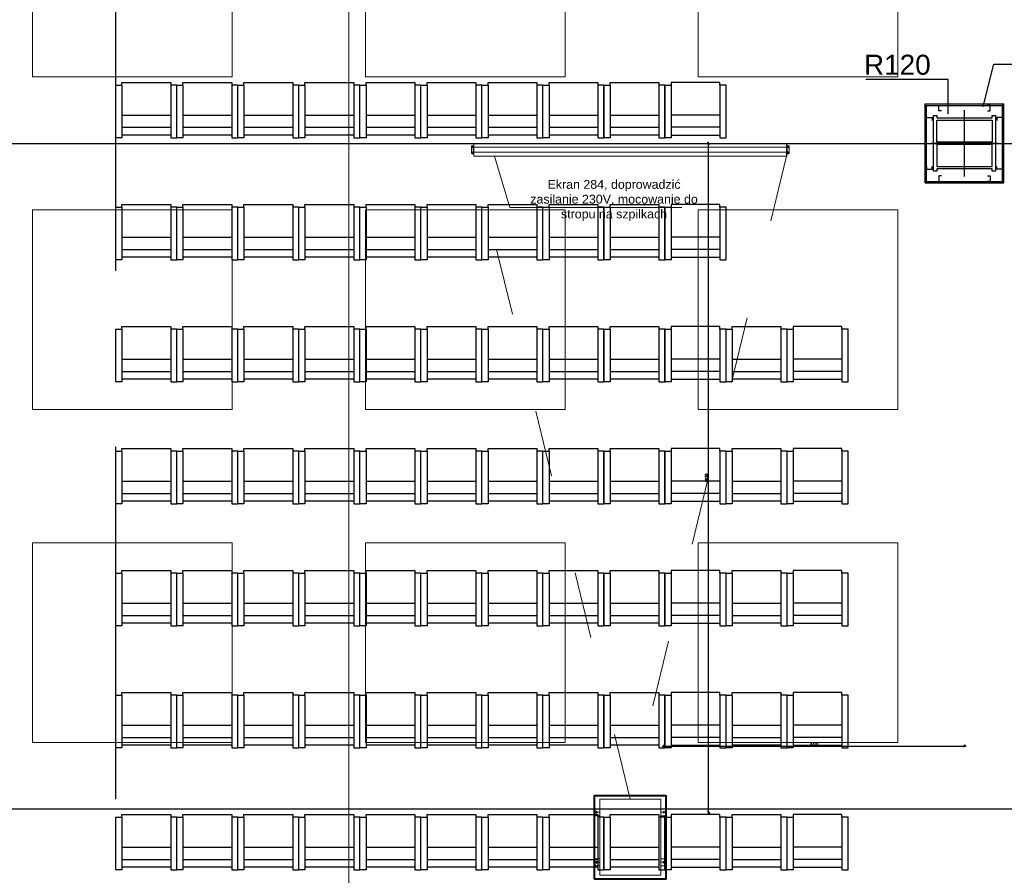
# Model space of a CAD drawing. Header units: centimetres. Extents: x -228435 to 111511, y -89367 to 428125.
# Tile 15 of 216: x -55056 to -46181, y 22402 to 30115. Entities that reach past the tile are written whole.
import ezdxf

# ---------------------------------------------------------------- set-up
doc = ezdxf.new("R2010")
doc.units = ezdxf.units.CM
doc.header["$LTSCALE"] = 50
doc.header["$PDMODE"] = 35
doc.header["$PDSIZE"] = 0.1
for name, pattern in [('0_II 10 sal$0$HIDDEN', [9.525, 6.35, -3.175]), ('CENTER', [2, 1.25, -0.25, 0.25, -0.25]), ('DASHDOT2', [12.7, 6.35, -3.175, 0, -3.175]), ('HIDDEN2', [4.7625, 3.175, -1.5875]), ('HIDDENX2', [19.05, 12.7, -6.35]), ('Kondygnacja -1$0$ACAD_ISO03W100', [30, 12, -18])]:
    doc.linetypes.add(name, pattern=pattern)
doc.layers.get('0').update_dxf_attribs({"color": 8})
doc.layers.get('DEFPOINTS').update_dxf_attribs({"color": 8})
for name, color, linetype in [('0_II 10 sal$0$ARCH_SIEDZENIA', 8, 'Continuous'), ('0_II 10 sal$0$ARCH_WYPOSAŻENIE_INNE', 8, 'Continuous'), ('ARCH_INFO_KŁADY ŚCIAN', 8, 'HIDDEN2'), ('ARCH_INFO_ODPORNOŚĆ OGNIOWA', 8, 'Continuous'), ('ARCH_INFO_OPISY', 8, 'Continuous'), ('ARCH_INFO_OSIE_IST', 8, 'DASHDOT2'), ('Kondygnacja +0$0$ARCH_GK', 8, 'Continuous'), ('Kondygnacja +0$0$ARCH_INFO_ODPORNOŚĆ OGNIOWA', 8, 'Continuous'), ('Kondygnacja +0$0$ARCH_PROFILE', 8, 'Continuous'), ('Kondygnacja +0$0$ARCH_STAL_IST', 8, 'Continuous'), ('Osie rzutów$0$ARCH_INFO_OSIE_OPISY_IST', 8, 'Continuous')]:
    doc.layers.add(name, color=color, linetype=linetype)
for name, color, linetype, lineweight in [('ARCH_SUFITY_PODWIESZANE', 8, 'HIDDENX2', 9), ('osie', 8, 'CENTER', 13), ('SYSTEMY AV', 8, 'Continuous', 13)]:
    doc.layers.add(name, color=color, linetype=linetype, lineweight=lineweight)
doc.styles.add('-1 sale konferencyjne$0$Arial', font='ARIAL.TTF')
doc.styles.add('Arial', font='ARIAL.TTF')
doc.styles.add('Kondygnacja +0$0$Arial', font='ARIAL.TTF')
doc.styles.add('Kondygnacja +0$0$Standard', font='txt')
doc.styles.add('Romans', font='Romans.shx')
doc.dimstyles.new('ISO-25', dxfattribs={"dimtxt": 2.5, "dimasz": 2.5, "dimexe": 1.25, "dimexo": 0.625, "dimtad": 1, "dimtxsty": 'Standard', "dimcen": 2.5, "dimadec": 0, "dimazin": 0, "dimtfac": 1, "dimtmove": 0, "dimatfit": 3, "dimfxl": 0, "dimarcsym": 0})
doc.dimstyles.new('Kondygnacja +0$0$ISO-25', dxfattribs={"dimtxt": 2.5, "dimasz": 2.5, "dimexe": 1.25, "dimexo": 0.625, "dimtad": 1, "dimtxsty": 'Kondygnacja +0$0$Standard', "dimcen": 2.5, "dimadec": 0, "dimazin": 0, "dimtfac": 1, "dimtmove": 0, "dimatfit": 3, "dimfxl": 0, "dimarcsym": 0})
doc.dimstyles.new('Wymiary 1-200', dxfattribs={"dimtxt": 22, "dimasz": 20, "dimexe": 10, "dimexo": 0, "dimgap": 8, "dimtad": 1, "dimrnd": 0.5, "dimzin": 12, "dimdsep": 46, "dimtxsty": 'Romans', "dimblk": 'OBLIQUE', "dimcen": 0.5, "dimdle": 15, "dimclrt": 55, "dimazin": 0, "dimtfac": 1, "dimtmove": 1, "dimatfit": 3, "dimfxl": 0, "dimtolj": 1, "dimtzin": 0, "dimarcsym": 0})

# ---------------------------------------------------------------- blocks, each defined once
blk = doc.blocks.new('SU Lampy kwadratowe +0')
at = {"layer": 'ARCH_SUFITY_PODWIESZANE', "ltscale": 2.5}
for points in [[(6620, 7640), (6800, 7640), (6800, 7460), (6620, 7460)], [(6920, 7640), (7100, 7640), (7100, 7460), (6920, 7460)], [(7220, 7640), (7400, 7640), (7400, 7460), (7220, 7460)], [(6620, 7340), (6800, 7340), (6800, 7160), (6620, 7160)], [(6920, 7340), (7100, 7340), (7100, 7160), (6920, 7160)], [(7220, 7340), (7400, 7340), (7400, 7160), (7220, 7160)], [(6620, 7040), (6800, 7040), (6800, 6860), (6620, 6860)], [(6920, 7040), (7100, 7040), (7100, 6860), (6920, 6860)], [(7220, 7040), (7400, 7040), (7400, 6860), (7220, 6860)]]:
    blk.add_lwpolyline(points, close=True, dxfattribs=at)
blk = doc.blocks.new('Linie kładów 0')
at = {"layer": 'ARCH_INFO_KŁADY ŚCIAN', "ltscale": 10, "const_width": 1}
blk.add_lwpolyline([(6905.02, 5618.71), (6905.02, 11674.11)], dxfattribs=at)
blk = doc.blocks.new('Kondygnacja +0$0$_Dot')
at = {"color": 0, "linetype": 'ByBlock', "lineweight": -2}
blk.add_line((-0.5, 0), (-1, 0), dxfattribs=at)
at = {"color": 0, "linetype": 'ByBlock', "const_width": 0.5}
blk.add_lwpolyline([(-0.25, 0, 1), (0.25, 0, 1)], format="xyb", close=True, dxfattribs=at)
blk = doc.blocks.new('SE2')
at = {"linetype": 'Continuous', "ltscale": 25.4}
for p, q in [((-880, 1360), (-880, 1332)), ((-878, 1360), (-880, 1360)), ((-878, 1316), (-878, 1360)), ((2678, 1360), (-878, 1360)), ((-878, 1316), (-878, 1360)), ((2678, 1316), (2678, 1360)), ((2678, 1360), (2678, 1316)), ((2680, 1360), (2678, 1360)), ((2680, 1332), (2680, 1360)), ((-906, 1326), (-906, 1248)), ((-906, 1248), (-906, 1248)), ((-885, 1332), (-900, 1332)), ((-900, 1242), (-885, 1242)), ((-900, 1242), (-885, 1242)), ((-900, 1242), (-900, 1242)), ((-897, 1321), (-897, 1313)), ((-897, 1261), (-897, 1253)), ((-890, 1313), (-890, 1321)), ((-890, 1253), (-890, 1261)), ((-885, 1242), (-885, 1332)), ((-882, 1242), (-882, 1242)), ((-882, 1242), (-880, 1242)), ((-882, 1242), (-880, 1242)), ((-880, 1332), (-880, 1242)), ((-878, 1316), (-880, 1316)), ((-878, 1259), (-880, 1259)), ((-880, 1242), (-880, 1215)), ((-878, 1285), (-878, 1316)), ((2678, 1316), (-878, 1316)), ((-878, 1259), (-878, 1285)), ((2678, 1259), (-878, 1259)), ((-878, 1215), (-878, 1259)), ((2678, 1285), (2678, 1316)), ((2680, 1316), (2678, 1316)), ((2678, 1285), (2678, 1259)), ((2678, 1259), (2678, 1215)), ((2680, 1259), (2678, 1259)), ((2680, 1242), (2680, 1332)), ((2680, 1215), (2680, 1242)), ((2682, 1242), (2680, 1242)), ((2680, 1242), (2682, 1242)), ((2682, 1242), (2682, 1242)), ((2685, 1332), (2685, 1242)), ((2700, 1332), (2685, 1332)), ((2685, 1242), (2700, 1242)), ((2685, 1242), (2700, 1242)), ((2698, 1321), (2690, 1321)), ((2690, 1321), (2690, 1321)), ((2698, 1321), (2690, 1321)), ((2690, 1314), (2698, 1314)), ((2698, 1261), (2690, 1261)), ((2690, 1261), (2690, 1261)), ((2698, 1261), (2690, 1261)), ((2690, 1254), (2698, 1254)), ((2698, 1321), (2698, 1321)), ((2698, 1261), (2698, 1261)), ((2700, 1242), (2700, 1242)), ((2706, 1248), (2706, 1326)), ((2706, 1248), (2706, 1248)), ((-880, 1215), (-878, 1215)), ((-878, 1215), (2678, 1215)), ((2678, 1215), (2680, 1215))]:
    blk.add_line(p, q, dxfattribs=at)
for centre, radius, start, end in [((-900, 1326), 6, 90, 180), ((-900, 1248), 6, 180, 270), ((-900, 1248), 6, 180, 270), ((-894, 1321), 3.5, 0, 180), ((-894, 1321), 3.5, 0, 180), ((-894, 1313), 3.5, 180, 360), ((-894, 1261), 3.5, 0, 180), ((-894, 1261), 3.5, 0, 180), ((-894, 1253), 3.5, 180, 360), ((2690, 1317), 3.5, 90, 180), ((2690, 1317), 3.5, 90, 270), ((2690, 1257), 3.5, 90, 180), ((2690, 1257), 3.5, 90, 270), ((2698, 1317), 3.5, 0, 90), ((2698, 1317), 3.5, 270, 90), ((2698, 1257), 3.5, 0, 90), ((2698, 1257), 3.5, 270, 90), ((2700, 1326), 6, 0, 90), ((2700, 1248), 6, 270, 360), ((2700, 1248), 6, 270, 360)]:
    blk.add_arc(centre, radius, start, end, dxfattribs=at)
for centre, major_axis, start_param, end_param in [((-885, 1332), (-5, 0), 3.141593, 4.712389), ((-885, 1242), (5, 0), 0, 1.570796), ((-885, 1242), (3, 0), 0, 1.570796), ((2685, 1332), (-5, 0), 4.712389, 6.283185), ((2685, 1242), (5, 0), 1.570796, 3.141593), ((2685, 1242), (3, 0), 1.570796, 3.141593)]:
    blk.add_ellipse(centre, major_axis=major_axis, ratio=0.000014, start_param=start_param, end_param=end_param, dxfattribs=at)
blk = doc.blocks.new('A$C45FE2F59')
for p, q in [((0, 700), (-280, 700)), ((0, 700), (280, 700)), ((-324, 607.5), (-319, 612.5)), ((-324, 552.5), (-324, 607.5)), ((-324, 552.5), (-319, 547.5)), ((-284, 612.5), (-319, 612.5)), ((-284, 547.5), (-319, 547.5)), ((284, 612.5), (319, 612.5)), ((284, 547.5), (319, 547.5)), ((324, 607.5), (319, 612.5)), ((324, 552.5), (319, 547.5)), ((324, 552.5), (324, 607.5)), ((-324, 147.5), (-319, 152.5)), ((-324, 147.5), (-324, 92.5)), ((-324, 92.5), (-319, 87.5)), ((-284, 152.5), (-319, 152.5)), ((284, 152.5), (319, 152.5)), ((324, 147.5), (319, 152.5)), ((324, 92.5), (319, 87.5)), ((324, 147.5), (324, 92.5)), ((-284, 87.5), (-319, 87.5)), ((0, 0), (-280, 0)), ((0, 0), (280, 0)), ((284, 87.5), (319, 87.5)), ((45.3, 0), (-280, 0)), ((-277, 0), (277, 0)), ((280, 0), (127, 0))]:
    blk.add_line(p, q)
blk.add_lwpolyline([(-280, 700), (280, 700), (280, 0), (-280, 0)], close=True)
for centre, radius in [((-309, 580), 5.5), ((-309, 580), 5), ((309, 580), 5.5), ((309, 580), 5), ((-309, 120), 5.5), ((-309, 120), 5), ((309, 120), 5.5), ((309, 120), 5)]:
    blk.add_circle(centre, radius)
at = {"layer": 'osie'}
for p, q in [((-280, 580), (-329.6, 580)), ((-309, 580), (-309, 590)), ((-309, 580), (-309, 570)), ((280, 580), (329.6, 580)), ((309, 580), (309, 590)), ((309, 580), (309, 570)), ((-280, 120), (-329.6, 120)), ((-309, 120), (-309, 130)), ((-309, 120), (-309, 110)), ((280, 120), (329.6, 120)), ((309, 120), (309, 130)), ((309, 120), (309, 110))]:
    blk.add_line(p, q, dxfattribs=at)
blk = doc.blocks.new('0_II 10 sal$0$Miejsce_siedzące_2d')
at = {"color": 0, "linetype": 'ByBlock', "lineweight": -2}
for p, q in [((-26.4, 27.1), (26.4, 27.1)), ((-26.4, 12.5), (26.4, 12.5))]:
    blk.add_line(p, q, dxfattribs=at)
for points in [[(-26.4, 62.7), (-26.4, 0), (-33, 0), (-33, 62.7), (-26.4, 62.7), (-26.4, 66), (26.4, 66), (26.4, 62.7), (26.4, 0), (33, 0), (33, 62.7), (26.4, 62.7)], [(26.4, 3.3), (-26.4, 3.3)]]:
    blk.add_lwpolyline(points, dxfattribs=at)
blk = doc.blocks.new('_Oblique')
at = {"color": 0, "linetype": 'ByBlock', "lineweight": -2}
blk.add_line((-0.5, -0.5), (0.5, 0.5), dxfattribs=at)
blk = doc.blocks.new('*D1202')
at = {"layer": 'DEFPOINTS', "color": 0, "lineweight": 40}
for p in [(-49250, 29000, 6300), (-48846.1, 29000), (-49250, 22970, 6300)]:
    blk.add_point(p, dxfattribs=at)
at = {"layer": 'SYSTEMY AV', "color": 0, "lineweight": -2}
for p, q in [((-48846.1, 22955), (-48846.1, 29015)), ((-48837.8, 29000), (-48836.1, 29000)), ((-48837.8, 22970), (-48836.1, 22970))]:
    blk.add_line(p, q, dxfattribs=at)
at = {"layer": 'SYSTEMY AV', "color": 0, "lineweight": -2, "xscale": 20, "yscale": 20, "zscale": 20}
for p, rotation in [((-48846.1, 29000), 90), ((-48846.1, 22970), 270)]:
    blk.add_blockref('_Oblique', p, dxfattribs=dict(at, rotation=rotation))
at = {"layer": 'SYSTEMY AV', "color": 55, "lineweight": 40, "insert": (-48865.1, 25985), "char_height": 22, "attachment_point": 5, "rotation": 90, "style": 'Romans'}
blk.add_mtext('\\A1;6030', dxfattribs=at)
blk = doc.blocks.new('*D1203')
at = {"layer": 'DEFPOINTS', "color": 0, "lineweight": 40}
for p in [(-46540, 23566.5), (-46540, 23000, 6300), (-49250, 22979.8, 6300)]:
    blk.add_point(p, dxfattribs=at)
at = {"layer": 'SYSTEMY AV', "color": 0, "lineweight": -2}
for p, q in [((-49265, 23566.5), (-46525, 23566.5)), ((-49250, 23574), (-49250, 23576.5)), ((-46540, 23574.1), (-46540, 23576.5))]:
    blk.add_line(p, q, dxfattribs=at)
at = {"layer": 'SYSTEMY AV', "color": 0, "lineweight": -2, "xscale": 20, "yscale": 20, "zscale": 20, "rotation": 180}
blk.add_blockref('_Oblique', (-49250, 23566.5), dxfattribs=at)
at = {"layer": 'SYSTEMY AV', "color": 0, "lineweight": -2, "xscale": 20, "yscale": 20, "zscale": 20}
blk.add_blockref('_Oblique', (-46540, 23566.5), dxfattribs=at)
at = {"layer": 'SYSTEMY AV', "color": 55, "lineweight": 40, "insert": (-47895, 23585.5), "char_height": 22, "attachment_point": 5, "style": 'Romans'}
blk.add_mtext('\\A1;2710', dxfattribs=at)
blk = doc.blocks.new('Osie rzutów')
at = {"layer": 'ARCH_INFO_OSIE_IST', "ltscale": 10}
for p, q in [((6860, 12510), (6860, 4623.26)), ((7460, 12510), (7460, 4623.26)), ((7460, 7370), (7460, 7430)), ((4436.04, 7400), (15156.54, 7400)), ((7490, 7400), (7430, 7400)), ((4436.04, 6800), (15156.54, 6800))]:
    blk.add_line(p, q, dxfattribs=at)

msp = doc.modelspace()

# ---------------------------------------------------------------- linework, layer by layer
at = {"layer": '0_II 10 sal$0$ARCH_WYPOSAŻENIE_INNE', "linetype": '0_II 10 sal$0$HIDDEN', "ltscale": 10, "elevation": 7230}
msp.add_lwpolyline([(-54189.42803, 18325.58237), (-54189.42803, 36150.00781), (-48370.0026, 36150.00781), (-48370.0026, 36150.00781), (-44940.0026, 36150.00781), (-44940.0026, 36150.00781), (-36690.0026, 36150.00781), (-36690.0026, 36150.00781), (-35865.0026, 36150.00781), (-35865.57717, 30630.58237), (-36170.57717, 30630.58237), (-36170.57717, 27369.43324), (-35865.57717, 27369.43324), (-35865.57717, 18630.58237), (-36170.57717, 18630.58237), (-36170.57717, 18325.58237), (-44909.42803, 18325.58237), (-44909.42803, 18630.58237), (-48170.57717, 18630.58237), (-48170.57717, 18325.58237)], close=True, dxfattribs=at)
at = {"layer": 'Kondygnacja +0$0$ARCH_GK', "elevation": 630}
for points in [[(-46895, 29050), (-46895, 29355)], [(-46895, 29355), (-46490, 29355)], [(-46895, 29342.5), (-46490, 29342.5)], [(-46882.5, 29050), (-46882.5, 29342.5)], [(-46490, 29355), (-46185, 29355)], [(-46490, 29342.5), (-46197.5, 29342.5)], [(-46197.5, 29050), (-46197.5, 29355)], [(-46185, 29050), (-46185, 29355)], [(-46895, 28645), (-46895, 29050)], [(-46882.5, 28645), (-46882.5, 29050)], [(-46197.5, 28657.5), (-46197.5, 29050)], [(-46185, 28645), (-46185, 29050)], [(-46895, 28645), (-46490, 28645)], [(-46882.5, 28657.5), (-46490, 28657.5)], [(-46490, 28657.5), (-46185, 28657.5)], [(-46490, 28645), (-46185, 28645)]]:
    msp.add_lwpolyline(points, dxfattribs=at)
at = {"layer": 'Kondygnacja +0$0$ARCH_PROFILE', "elevation": 630}
for points in [[(-46747.5, 29292.5), (-46772.5, 29292.5), (-46772.5, 29342.5), (-46747.5, 29342.5)], [(-46332.5, 29292.5), (-46307.5, 29292.5), (-46307.5, 29342.5), (-46332.5, 29342.5)], [(-46882.5, 29207.5), (-46882.5, 29232.5), (-46832.5, 29232.5), (-46832.5, 29207.5)], [(-46197.5, 29207.5), (-46197.5, 29232.5), (-46247.5, 29232.5), (-46247.5, 29207.5)], [(-46882.5, 28792.5), (-46882.5, 28767.5), (-46832.5, 28767.5), (-46832.5, 28792.5)], [(-46197.5, 28792.5), (-46197.5, 28767.5), (-46247.5, 28767.5), (-46247.5, 28792.5)], [(-46747.5, 28707.5), (-46772.5, 28707.5), (-46772.5, 28657.5), (-46747.5, 28657.5)], [(-46332.5, 28707.5), (-46307.5, 28707.5), (-46307.5, 28657.5), (-46332.5, 28657.5)]]:
    msp.add_lwpolyline(points, dxfattribs=at)
at = {"layer": 'Kondygnacja +0$0$ARCH_STAL_IST', "elevation": 630}
for points in [[(-46820, 28750), (-46820, 29250), (-46790, 29250), (-46790, 29230), (-46290, 29230), (-46290, 29250), (-46260, 29250), (-46260, 28750), (-46290, 28750), (-46290, 28770), (-46790, 28770), (-46790, 28750)], [(-46290, 29010), (-46790, 29010), (-46790, 29210), (-46290, 29210)], [(-46790, 28790), (-46290, 28790), (-46290, 28990), (-46790, 28990)]]:
    msp.add_lwpolyline(points, close=True, dxfattribs=at)
at = {"layer": 'SYSTEMY AV'}
for p in [(-50774.69748, 28885.11466, 630), (-49088.06454, 28422.30901, 630)]:
    msp.add_line(p, (-50637.25977, 28422.30901, 630), dxfattribs=at)
at = {"layer": 'SYSTEMY AV', "linetype": 'Kondygnacja -1$0$ACAD_ISO03W100', "elevation": 630}
msp.add_lwpolyline([(-48144.10488, 28885.11222), (-49552.82, 23087.6), (-50961.53512, 28885.11222)], dxfattribs=at)
at = {"layer": 'SYSTEMY AV', "lineweight": 40, "elevation": 630}
msp.add_lwpolyline([(-49877.82, 22369.6), (-49227.82, 22369.6), (-49227.82, 23119.6), (-49877.82, 23119.6)], close=True, dxfattribs=at)

# ---------------------------------------------------------------- block references
at = {"layer": '0_II 10 sal$0$ARCH_SIEDZENIA', "linetype": 'Continuous', "lineweight": -3, "yscale": 7.571168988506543, "zscale": 10}
for p, xscale in [((-53914.42803, 29050, 7230), 8.328285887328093), ((-53364.42803, 29050, 7230), 8.328285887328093), ((-52814.42803, 29050, 7230), 8.328285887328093), ((-52264.42803, 29050, 7230), 8.328285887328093), ((-51714.42803, 29050, 7230), 8.328285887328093), ((-51164.42803, 29050, 7230), 8.328285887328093), ((-50614.42803, 29050, 7230), 8.328285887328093), ((-50064.42803, 29050, 7230), 8.328285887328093), ((-49514.42803, 29050, 7230), 8.328285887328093), ((-48964.42803, 29050, 7230), -8.328285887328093), ((-53914.42803, 27950, 7230), 8.328285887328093), ((-53364.42803, 27950, 7230), 8.328285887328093), ((-52814.42803, 27950, 7230), 8.328285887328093), ((-52264.42803, 27950, 7230), 8.328285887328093), ((-51714.42803, 27950, 7230), 8.328285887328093), ((-51164.42803, 27950, 7230), 8.328285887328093), ((-50614.42803, 27950, 7230), 8.328285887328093), ((-50064.42803, 27950, 7230), 8.328285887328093), ((-49514.42803, 27950, 7230), 8.328285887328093), ((-48964.42803, 27950, 7230), -8.328285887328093), ((-53914.42803, 26850, 7230), 8.328285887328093), ((-53364.42803, 26850, 7230), 8.328285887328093), ((-52814.42803, 26850, 7230), 8.328285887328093), ((-52264.42803, 26850, 7230), 8.328285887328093), ((-51714.42803, 26850, 7230), 8.328285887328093), ((-51164.42803, 26850, 7230), 8.328285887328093), ((-50614.42803, 26850, 7230), 8.328285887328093), ((-50064.42803, 26850, 7230), 8.328285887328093), ((-49514.42803, 26850, 7230), 8.328285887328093), ((-48964.42803, 26850, 7230), -8.328285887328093), ((-48414.42803, 26850, 7230), 8.328285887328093), ((-47864.42803, 26850, 7230), -8.328285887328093), ((-53914.42803, 25750, 7230), 8.328285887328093), ((-53364.42803, 25750, 7230), 8.328285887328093), ((-52814.42803, 25750, 7230), 8.328285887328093), ((-52264.42803, 25750, 7230), 8.328285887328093), ((-51714.42803, 25750, 7230), 8.328285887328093), ((-51164.42803, 25750, 7230), 8.328285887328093), ((-50614.42803, 25750, 7230), 8.328285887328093), ((-50064.42803, 25750, 7230), 8.328285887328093), ((-49514.42803, 25750, 7230), 8.328285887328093), ((-48964.42803, 25750, 7230), -8.328285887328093), ((-48414.42803, 25750, 7230), 8.328285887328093), ((-47864.42803, 25750, 7230), -8.328285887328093), ((-53914.42803, 24650, 7230), 8.328285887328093), ((-53364.42803, 24650, 7230), 8.328285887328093), ((-52814.42803, 24650, 7230), 8.328285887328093), ((-52264.42803, 24650, 7230), 8.328285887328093), ((-51714.42803, 24650, 7230), 8.328285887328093), ((-51164.42803, 24650, 7230), 8.328285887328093), ((-50614.42803, 24650, 7230), 8.328285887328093), ((-50064.42803, 24650, 7230), 8.328285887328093), ((-49514.42803, 24650, 7230), 8.328285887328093), ((-48964.42803, 24650, 7230), -8.328285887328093), ((-48414.42803, 24650, 7230), 8.328285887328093), ((-47864.42803, 24650, 7230), -8.328285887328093), ((-53914.42803, 23550, 7230), 8.328285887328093), ((-53364.42803, 23550, 7230), 8.328285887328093), ((-52814.42803, 23550, 7230), 8.328285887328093), ((-52264.42803, 23550, 7230), 8.328285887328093), ((-51714.42803, 23550, 7230), 8.328285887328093), ((-51164.42803, 23550, 7230), 8.328285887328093), ((-50614.42803, 23550, 7230), 8.328285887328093), ((-50064.42803, 23550, 7230), 8.328285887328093), ((-49514.42803, 23550, 7230), 8.328285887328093), ((-48964.42803, 23550, 7230), -8.328285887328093), ((-48414.42803, 23550, 7230), 8.328285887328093), ((-47864.42803, 23550, 7230), -8.328285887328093), ((-53914.42803, 22450, 7230), 8.328285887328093), ((-53364.42803, 22450, 7230), 8.328285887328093), ((-52814.42803, 22450, 7230), 8.328285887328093), ((-52264.42803, 22450, 7230), 8.328285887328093), ((-51714.42803, 22450, 7230), 8.328285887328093), ((-51164.42803, 22450, 7230), 8.328285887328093), ((-50614.42803, 22450, 7230), 8.328285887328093), ((-50064.42803, 22450, 7230), 8.328285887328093), ((-49514.42803, 22450, 7230), 8.328285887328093), ((-48964.42803, 22450, 7230), -8.328285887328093), ((-48414.42803, 22450, 7230), 8.328285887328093), ((-47864.42803, 22450, 7230), -8.328285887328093)]:
    msp.add_blockref('0_II 10 sal$0$Miejsce_siedzące_2d', p, dxfattribs=dict(at, xscale=xscale))
at = {"layer": 'ARCH_INFO_KŁADY ŚCIAN', "xscale": 10, "yscale": 10, "zscale": 10}
msp.add_blockref('Linie kładów 0', (-121140, -45000, 630), dxfattribs=at)
at = {"layer": 'ARCH_SUFITY_PODWIESZANE', "ltscale": 2.5, "xscale": 10, "yscale": 10, "zscale": 10}
msp.add_blockref('SU Lampy kwadratowe +0', (-121140, -45000, -5670), dxfattribs=at)
at = {"layer": 'Osie rzutów$0$ARCH_INFO_OSIE_OPISY_IST', "xscale": 10, "yscale": 10, "zscale": 10}
msp.add_blockref('Osie rzutów', (-121140, -45000, 630), dxfattribs=at)
at = {"layer": 'SYSTEMY AV', "rotation": 180}
for name, p, xscale, yscale, zscale in [('SE2', (-48839.73557, 29962.46977, 630), 0.7923032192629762, 0.7923032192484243, 0.7923032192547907), ('A$C45FE2F59', (-49552.82, 23087.6, 630), 0.9799999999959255, 0.9799999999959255, 0.9799999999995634)]:
    msp.add_blockref(name, p, dxfattribs=dict(at, xscale=xscale, yscale=yscale, zscale=zscale))

# ---------------------------------------------------------------- texts
at = {"layer": 'ARCH_INFO_ODPORNOŚĆ OGNIOWA', "insert": (-47145.4508, 29857.76721, 630), "char_height": 180, "width": 3036.6124481, "attachment_point": 5, "style": 'Arial'}
msp.add_mtext('\\PR120', dxfattribs=at)
at = {"layer": 'Kondygnacja +0$0$ARCH_INFO_ODPORNOŚĆ OGNIOWA', "insert": (-47145.4508, 29857.76721, 630), "char_height": 180, "width": 3036.6124481, "attachment_point": 5, "style": 'Kondygnacja +0$0$Arial'}
msp.add_mtext('\\PR120', dxfattribs=at)
at = {"layer": 'SYSTEMY AV', "insert": (-49698.54133, 28299.55999, 630), "char_height": 200, "width": 1645.6719316, "attachment_point": 8, "style": '-1 sale konferencyjne$0$Arial'}
msp.add_mtext('\\P{\\H0.4x;Ekran 284, doprowadzić zasilanie 230V, mocowanie do stropu na szpilkach}', dxfattribs=at)

# ---------------------------------------------------------------- dimensions: what is measured, and where the dimension line sits
at = {"layer": 'SYSTEMY AV', "lineweight": 40}
dim = msp.add_linear_dim(base=(-48846.09051, 29000, -5670), p1=(-49250, 22970, 630), p2=(-49250, 29000, 630), angle=90, dimstyle='Wymiary 1-200', dxfattribs=at)
dim.commit()
dim.dimension.update_dxf_attribs({"geometry": '*D1202', "text_midpoint": (-48865.09051, 25985, -5670)})
dim = msp.add_linear_dim(base=(-46540, 23566.49262, -5670), p1=(-49250, 22979.8, 630), p2=(-46540, 23000, 630), dimstyle='Wymiary 1-200', dxfattribs=at)
dim.commit()
dim.dimension.update_dxf_attribs({"geometry": '*D1203', "text_midpoint": (-47895, 23585.49262, -5670)})

# ---------------------------------------------------------------- leaders
at = {"layer": 'ARCH_INFO_ODPORNOŚĆ OGNIOWA'}
msp.add_leader([(-46686.34297, 29266.46832, 7230), (-46686.34297, 29574.77761, 7230), (-47428.71336, 29574.77761, 7230)], dimstyle='ISO-25', override={"dimscale": 5, "dimasz": 2, "dimtad": 0, "dimldrblk": 'Dot'}, dxfattribs=at)
at = {"layer": 'ARCH_INFO_OPISY'}
msp.add_leader([(-46371.06762, 29332.44569, 630), (-46276.98527, 29713.44258, 630), (-45007.41832, 29713.44258, 630)], dimstyle='ISO-25', override={"dimscale": 5, "dimasz": 2, "dimtad": 0, "dimldrblk": 'Dot'}, dxfattribs=at)
at = {"layer": 'Kondygnacja +0$0$ARCH_INFO_ODPORNOŚĆ OGNIOWA'}
msp.add_leader([(-46686.34297, 29266.46832, 7230), (-46686.34297, 29574.77761, 7230), (-47428.71336, 29574.77761, 7230)], dimstyle='Kondygnacja +0$0$ISO-25', override={"dimscale": 5, "dimasz": 2, "dimtad": 0, "dimldrblk": 'Kondygnacja +0$0$_Dot'}, dxfattribs=at)

doc.saveas('drawing.dxf')
